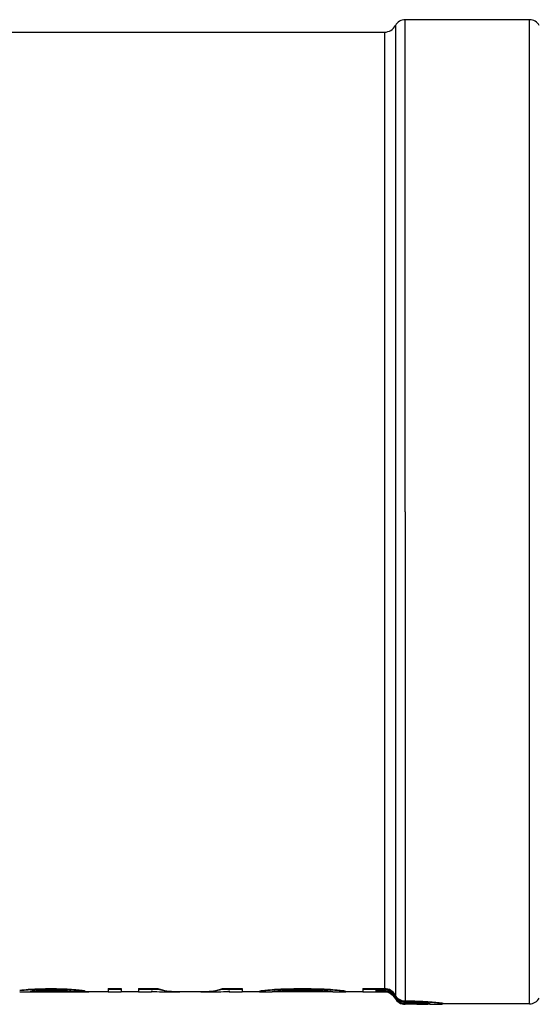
# Model space of a CAD drawing. Header units: millimetres. Extents: x 0 to 420, y 0 to 297.
# Tile 7 of 35: x 142 to 167, y 128 to 175. Entities that reach past the tile are written whole.
import ezdxf

# ---------------------------------------------------------------- set-up
doc = ezdxf.new("R2010")
doc.units = ezdxf.units.MM
doc.header["$LTSCALE"] = 23.1
doc.layers.get('0').update_dxf_attribs({"linetype": 'CONTINUOUS'})
doc.layers.add('08_SURFACES', color=7, linetype='CONTINUOUS')
doc.layers.add('AXES_REF', color=7, linetype='CONTINUOUS')

msp = doc.modelspace()

# ---------------------------------------------------------------- linework, layer by layer
at = {"color": 7, "linetype": 'Continuous'}
for p, q in [((107.172, 174.75), (159.172, 174.75)), ((144.437, 128.47), (145.843, 128.47)), ((146.468, 128.47), (147.301, 128.47)), ((147.926, 128.47), (148.103, 128.47)), ((149.113, 128.47), (150.489, 128.47)), ((151.5, 128.47), (151.676, 128.47)), ((152.301, 128.47), (153.135, 128.47)), ((153.8, 128.47), (156.636, 128.47)), ((157.301, 128.47), (158.135, 128.47))]:
    msp.add_line(p, q, dxfattribs=at)
at = {"layer": '08_SURFACES', "color": 9, "linetype": 'Continuous'}
for p, q in [((159.701, 175.067), (159.701, 128.285)), ((159.172, 151.61), (159.172, 128.605)), ((160.172, 151.61), (160.172, 128.002)), ((159.172, 128.585), (159.172, 128.473)), ((159.172, 128.453), (159.172, 128.45)), ((159.684, 128.276), (159.684, 128.225)), ((159.684, 128.145), (159.684, 128.142)), ((159.701, 128.194), (159.701, 128.155)), ((160.172, 127.981), (160.172, 127.872)), ((160.172, 127.852), (160.172, 127.85))]:
    msp.add_line(p, q, dxfattribs=at)
at = {"layer": '08_SURFACES', "color": 7, "linetype": 'Continuous'}
for p, q in [((141.989, 128.573), (141.989, 128.552)), ((142.093, 128.482), (142.093, 128.472)), ((142.093, 128.45), (144.385, 128.45)), ((142.197, 128.48), (142.197, 128.46)), ((142.405, 128.594), (142.405, 128.574)), ((142.51, 128.474), (142.51, 128.454)), ((142.822, 128.605), (143.343, 128.605)), ((142.822, 128.605), (142.822, 128.585)), ((142.822, 128.585), (143.343, 128.585)), ((142.822, 128.524), (143.447, 128.524)), ((142.822, 128.473), (143.447, 128.473)), ((142.822, 128.473), (142.822, 128.453)), ((142.822, 128.453), (143.447, 128.453)), ((143.343, 128.605), (143.343, 128.585)), ((143.447, 128.473), (143.447, 128.453)), ((143.864, 128.594), (143.864, 128.574)), ((143.968, 128.471), (143.968, 128.451)), ((144.072, 128.488), (144.697, 128.488)), ((144.28, 128.563), (144.28, 128.543)), ((144.385, 128.47), (144.385, 128.45)), ((144.593, 128.528), (144.593, 128.508)), ((144.697, 128.508), (144.697, 128.488)), ((144.801, 128.47), (144.801, 128.453)), ((145.01, 128.47), (145.01, 128.463)), ((145.843, 128.605), (146.468, 128.605)), ((145.843, 128.605), (145.843, 128.45)), ((145.843, 128.585), (146.468, 128.585)), ((145.843, 128.45), (146.468, 128.45)), ((146.468, 128.605), (146.468, 128.45)), ((147.301, 128.605), (148.239, 128.605)), ((147.301, 128.605), (147.301, 128.45)), ((147.301, 128.585), (148.239, 128.585)), ((147.301, 128.45), (147.926, 128.45)), ((147.926, 128.494), (147.926, 128.45)), ((148.239, 128.605), (148.239, 128.585)), ((148.458, 128.45), (149.113, 128.45)), ((150.489, 128.45), (151.144, 128.45)), ((151.364, 128.605), (152.301, 128.605)), ((151.364, 128.605), (151.364, 128.585)), ((151.364, 128.585), (152.301, 128.585)), ((151.676, 128.494), (151.676, 128.45)), ((151.676, 128.45), (152.301, 128.45)), ((152.301, 128.605), (152.301, 128.45)), ((153.135, 128.483), (153.135, 128.45)), ((153.135, 128.45), (153.76, 128.45)), ((153.239, 128.508), (153.239, 128.488)), ((153.447, 128.536), (153.447, 128.516)), ((153.76, 128.463), (153.76, 128.45)), ((153.864, 128.573), (153.864, 128.552)), ((154.28, 128.594), (154.28, 128.574)), ((154.801, 128.605), (155.635, 128.605)), ((154.801, 128.605), (154.801, 128.585)), ((154.801, 128.585), (155.635, 128.585)), ((154.801, 128.524), (155.635, 128.524)), ((155.635, 128.605), (155.635, 128.585)), ((156.155, 128.594), (156.155, 128.574)), ((156.572, 128.573), (156.572, 128.552)), ((156.676, 128.463), (156.676, 128.45)), ((156.676, 128.45), (157.301, 128.45)), ((156.989, 128.536), (156.989, 128.516)), ((157.197, 128.508), (157.197, 128.488)), ((157.301, 128.483), (157.301, 128.45)), ((158.135, 128.605), (159.172, 128.605)), ((158.135, 128.605), (158.135, 128.45)), ((158.135, 128.585), (159.172, 128.585)), ((158.135, 128.45), (159.172, 128.45)), ((158.76, 128.533), (159.172, 128.533)), ((158.76, 128.533), (158.76, 128.453)), ((158.76, 128.473), (159.172, 128.473)), ((158.76, 128.453), (159.172, 128.453)), ((160.635, 128.002), (160.172, 128.002)), ((160.635, 127.981), (160.172, 127.981)), ((160.739, 127.931), (160.172, 127.931)), ((160.739, 127.872), (160.172, 127.872)), ((160.739, 127.852), (160.172, 127.852)), ((161.364, 127.85), (160.172, 127.85)), ((160.635, 128.002), (160.635, 127.981)), ((160.739, 127.872), (160.739, 127.852)), ((161.051, 127.874), (161.051, 127.854)), ((161.155, 127.99), (161.155, 127.97)), ((161.26, 127.88), (161.26, 127.86)), ((161.364, 127.871), (161.364, 127.887)), ((161.572, 127.96), (161.572, 127.94)), ((161.885, 127.927), (161.885, 127.907)), ((161.989, 127.867), (161.989, 127.907))]:
    msp.add_line(p, q, dxfattribs=at)
for centre, radius, start, end in [((159.172, 127.87), 0.58, 28.0725, 90), ((160.172, 128.403), 0.553, 208.0725, 270)]:
    msp.add_arc(centre, radius, start, end, dxfattribs=at)
for centre, major_axis, ratio, start_param, end_param in [((139.853, 151.61), (0, 23.14), 0.979167, -3.065663, -3.047207), ((139.853, 151.61), (0, 23.16), 0.979167, -3.065729, -3.047288), ((142.041, 151.61), (0, 23.16), 0.979167, -3.162264, -3.143889), ((137.718, 151.61), (45.316, 0), 0.510638, -1.47641, -1.46717), ((137.718, 151.61), (45.355, 0), 0.510638, -1.476492, -1.46726), ((142.093, 151.61), (45.355, 0), 0.510638, -1.573093, -1.570796), ((141.694, 151.61), (0, 23.16), 0.326389, -3.088744, -3.074939), ((142.423, 151.61), (0, 23.16), 0.326389, -3.185244, -3.171454), ((142.423, 151.61), (0, 23.14), 0.326389, -3.180919, -3.17148), ((139.931, 151.61), (34.016, 0), 0.680851, -1.504143, -1.494933), ((143.213, 151.61), (33.987, 0), 0.680851, -1.600684, -1.591486), ((143.213, 151.61), (34.016, 0), 0.680851, -1.600658, -1.591468), ((133.03, 151.61), (90.632, 0), 0.255319, -1.46717, -1.462547), ((133.03, 151.61), (90.71, 0), 0.255319, -1.46726, -1.462641), ((137.353, 151.61), (68.033, 0), 0.340425, -1.494933, -1.490325), ((143.916, 151.61), (67.974, 0), 0.340425, -1.591486, -1.586888), ((143.916, 151.61), (68.033, 0), 0.340425, -1.591468, -1.586874), ((155.582, 151.61), (113.29, 0), 0.204255, -1.679046, -1.674422), ((155.582, 151.61), (113.388, 0), 0.204255, -1.678952, -1.674333), ((148.916, 151.61), (68.032, 0), 0.340426, -1.651268, -1.64666), ((145.27, 151.61), (113.29, 0), 0.204255, -1.586888, -1.58229), ((145.27, 151.61), (113.388, 0), 0.204255, -1.586874, -1.58228), ((145.478, 151.61), (0, 23.16), 0.979167, -3.217456, -3.208246), ((146.989, 151.61), (30.211, 0), 0.765958, -1.674422, -1.660565), ((146.989, 151.61), (30.237, 0), 0.765958, -1.674333, -1.660488), ((144.723, 151.61), (0, 23.16), 0.489583, -3.208246, -3.199042), ((144.489, 151.61), (45.316, 0), 0.510638, -1.58229, -1.573095), ((144.489, 151.61), (45.355, 0), 0.510638, -1.58228, -1.573093), ((145.804, 151.61), (0, 23.14), 0.734375, -3.231362, -3.212912), ((145.804, 151.61), (0, 23.16), 0.734375, -3.231284, -3.212851), ((144.437, 151.61), (0, 23.14), 0.979167, -3.143891, -3.141593), ((144.437, 151.61), (0, 23.16), 0.979167, -3.143889, -3.125515), ((145.131, 151.61), (0, 23.14), 0.326389, -3.212912, -3.199091), ((145.131, 151.61), (0, 23.16), 0.326389, -3.212851, -3.199042), ((144.619, 151.61), (0, 23.16), 0.489583, -3.125515, -3.107135), ((148.458, 151.61), (0, 23.16), 0.370496, -3.203643, -3.141593), ((149.113, 151.61), (0, 23.14), 0.349702, -3.249842, -3.141593), ((149.113, 151.61), (0, 23.16), 0.349702, -3.249748, -3.100133), ((150.489, 151.61), (0, 23.16), 0.349703, 3.100133, 3.249748), ((150.489, 151.61), (0, 23.14), 0.349703, -3.141593, -3.033343), ((151.144, 151.61), (0, 23.16), 0.370496, -3.141593, -3.079542), ((152.978, 151.61), (0, 23.14), 0.195835, -3.107106, -3.084094), ((152.978, 151.61), (0, 23.16), 0.195835, -3.107135, -3.084144), ((152.588, 151.61), (0, 23.14), 0.489582, -3.084094, -3.065663), ((152.588, 151.61), (0, 23.16), 0.489582, -3.084144, -3.065729), ((151.728, 151.61), (0, 23.14), 0.979169, -3.065663, -3.047207), ((151.728, 151.61), (0, 23.16), 0.979169, -3.065729, -3.047288), ((153.564, 151.61), (0, 23.16), 0.244794, -3.107135, -3.088744), ((149.593, 151.61), (45.316, 0), 0.510639, -1.47641, -1.46717), ((149.593, 151.61), (45.355, 0), 0.510639, -1.476492, -1.46726), ((153.065, 151.61), (0, 23.16), 0.652775, -3.088744, -3.074939), ((151.806, 151.61), (34.016, 0), 0.680851, -1.504143, -1.494933), ((142.562, 151.61), (113.29, 0), 0.204255, -1.46717, -1.462547), ((142.562, 151.61), (113.388, 0), 0.204255, -1.46726, -1.462641), ((147.509, 151.61), (90.71, 0), 0.255319, -1.494933, -1.490325), ((167.874, 151.61), (113.29, 0), 0.204255, -1.679046, -1.674422), ((167.874, 151.61), (113.388, 0), 0.204255, -1.678952, -1.674333), ((162.926, 151.61), (90.71, 0), 0.255319, -1.651268, -1.64666), ((158.629, 151.61), (34.016, 0), 0.680851, -1.64666, -1.63745), ((160.843, 151.61), (45.316, 0), 0.510639, -1.674422, -1.665182), ((160.843, 151.61), (45.355, 0), 0.510639, -1.674333, -1.665101), ((157.371, 151.61), (0, 23.16), 0.652775, -3.208246, -3.194441), ((158.707, 151.61), (0, 23.14), 0.979169, -3.235979, -3.217522), ((158.707, 151.61), (0, 23.16), 0.979169, -3.235897, -3.217456), ((156.871, 151.61), (0, 23.16), 0.244794, -3.194441, -3.17605), ((157.848, 151.61), (0, 23.14), 0.489582, -3.217522, -3.199091), ((157.848, 151.61), (0, 23.16), 0.489582, -3.217456, -3.199042), ((157.457, 151.61), (0, 23.14), 0.195835, -3.199091, -3.17608), ((157.457, 151.61), (0, 23.16), 0.195835, -3.199042, -3.17605), ((172.874, 151.61), (116.227, 0), 0.204255, -1.676299, -1.671794), ((172.874, 151.61), (116.325, 0), 0.204255, -1.67621, -1.671709), ((166.52, 151.61), (69.795, 0), 0.340425, -1.653723, -1.649231), ((159.645, 151.61), (69.736, 0), 0.340425, -1.555112, -1.55063), ((159.645, 151.61), (69.795, 0), 0.340425, -1.555125, -1.550647), ((162.874, 151.61), (0, 23.76), 0.979169, -3.220028, -3.211048), ((160.582, 151.61), (0, 23.74), 0.979169, -3.121426, -3.112461), ((160.582, 151.61), (0, 23.76), 0.979169, -3.121443, -3.112485), ((164.28, 151.61), (30.994, 0), 0.765956, -1.671794, -1.658291), ((164.28, 151.61), (31.02, 0), 0.765956, -1.671709, -1.658217), ((161.798, 151.61), (0, 23.76), 0.326384, -3.211048, -3.197589), ((161.034, 151.61), (0, 23.74), 0.326384, -3.112461, -3.100838), ((161.034, 151.61), (0, 23.76), 0.326384, -3.112485, -3.099045), ((161.364, 151.61), (31.02, 0), 0.765956, -1.570796, -1.56408), ((163.095, 151.61), (0, 23.74), 0.734375, -3.229087, -3.211107), ((163.095, 151.61), (0, 23.76), 0.734375, -3.229013, -3.211048), ((161.455, 151.61), (0, 23.76), 0.734375, -3.134877, -3.116964), ((162.423, 151.61), (0, 23.74), 0.326384, -3.211107, -3.197637), ((162.423, 151.61), (0, 23.76), 0.326384, -3.211048, -3.197589), ((161.694, 151.61), (0, 23.76), 0.326384, -3.116964, -3.103526)]:
    msp.add_ellipse(centre, major_axis=major_axis, ratio=ratio, start_param=start_param, end_param=end_param, dxfattribs=at)
for points, knots in [([(159.701, 128.285), (159.651, 128.38), (159.497, 128.545), (159.279, 128.605), (159.172, 128.605)], [0, 0, 0, 0, 0.500048, 1, 1, 1, 1]), ([(159.172, 128.585), (159.275, 128.585), (159.486, 128.527), (159.635, 128.367), (159.684, 128.276)], [0, 0, 0, 0, 0.499952, 1, 1, 1, 1]), ([(159.684, 128.225), (159.635, 128.316), (159.486, 128.476), (159.275, 128.533), (159.172, 128.533)], [0, 0, 0, 0, 0.500029, 1, 1, 1, 1]), ([(159.701, 128.155), (159.651, 128.249), (159.496, 128.413), (159.279, 128.473), (159.172, 128.473)], [0, 0, 0, 0, 0.500001, 1, 1, 1, 1]), ([(159.172, 128.453), (159.275, 128.453), (159.486, 128.395), (159.635, 128.236), (159.684, 128.145)], [0, 0, 0, 0, 0.499999, 1, 1, 1, 1]), ([(159.684, 128.276), (159.73, 128.189), (159.872, 128.037), (160.073, 127.981), (160.172, 127.981)], [0, 0, 0, 0, 0.500045, 1, 1, 1, 1]), ([(160.172, 128.002), (160.077, 128.002), (159.883, 128.055), (159.746, 128.201), (159.701, 128.285)], [0, 0, 0, 0, 0.499955, 1, 1, 1, 1]), ([(160.172, 127.931), (160.073, 127.931), (159.872, 127.986), (159.73, 128.138), (159.684, 128.225)], [0, 0, 0, 0, 0.499972, 1, 1, 1, 1]), ([(159.684, 128.145), (159.73, 128.059), (159.873, 127.907), (160.074, 127.852), (160.172, 127.852)], [0, 0, 0, 0, 0.500001, 1, 1, 1, 1]), ([(160.172, 127.872), (160.077, 127.872), (159.884, 127.925), (159.746, 128.071), (159.701, 128.155)], [0, 0, 0, 0, 0.499999, 1, 1, 1, 1])]:
    msp.add_open_spline(points, degree=3, knots=knots, dxfattribs=at)
at = {"layer": 'AXES_REF', "color": 9, "linetype": 'Continuous'}
for p, q in [((160.172, 151.61), (160.172, 175.35)), ((166.172, 127.87), (166.172, 175.35)), ((159.172, 174.75), (159.172, 151.61))]:
    msp.add_line(p, q, dxfattribs=at)
at = {"layer": 'AXES_REF', "color": 7, "linetype": 'Continuous'}
for p, q in [((166.172, 175.35), (160.172, 175.35)), ((166.172, 127.87), (161.989, 127.87))]:
    msp.add_line(p, q, dxfattribs=at)
for centre, radius, start, end in [((160.172, 174.816), 0.533, 90, 151.9275), ((166.172, 174.816), 0.533, 28.0725, 90), ((159.172, 175.35), 0.6, 270, 331.9275), ((166.172, 128.403), 0.533, 270, 331.9275)]:
    msp.add_arc(centre, radius, start, end, dxfattribs=at)

doc.saveas('drawing.dxf')
